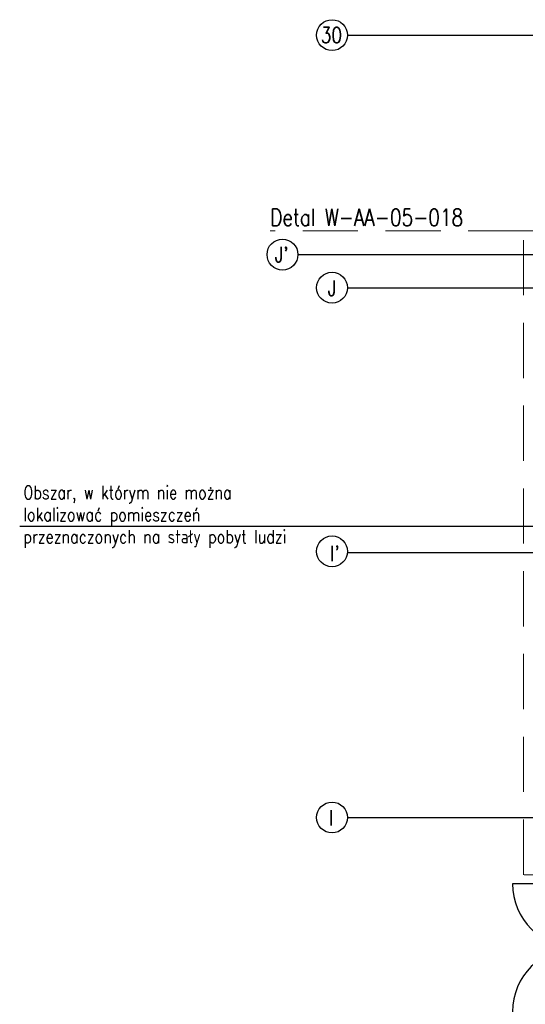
# Model space of a CAD drawing. Header units: centimetres. Extents: x -228435 to 111511, y -89367 to 428125.
# Tile 118 of 216: x -84207 to -72750, y 85869 to 108171. Entities that reach past the tile are written whole.
import ezdxf
from ezdxf.enums import TextEntityAlignment as Align

# ---------------------------------------------------------------- set-up
doc = ezdxf.new("R2010")
doc.units = ezdxf.units.CM
doc.header["$LTSCALE"] = 50
doc.linetypes.add('Balustrady$0$DASHED', pattern=[0.75, 0.5, -0.25])
doc.linetypes.add('DASHDOT2', pattern=[12.7, 6.35, -3.175, 0, -3.175])
doc.layers.get('0').update_dxf_attribs({"color": 8})
for name, color, linetype in [('ARCH_INFO_OPISY', 8, 'Continuous'), ('ARCH_INFO_OSIE_IST', 8, 'DASHDOT2'), ('ARCH_INFO_OSIE_OPISY_IST', 8, 'Continuous'), ('ARCH_ŚLUSARKA_DRZWI_IST', 8, 'Continuous'), ('Osie rzutów$0$ARCH_INFO_OSIE_OPISY_IST', 8, 'Continuous')]:
    doc.layers.add(name, color=color, linetype=linetype)
doc.styles.add('ROMANS-250-CM', font='romans.shx', dxfattribs={"width": 0.8, "height": 50})
doc.styles.add('ROMANS-50-CM', font='romans.shx', dxfattribs={"width": 0.8, "height": 10})

# ---------------------------------------------------------------- blocks, each defined once
blk = doc.blocks.new('Osie rzutów')
at = {"layer": 'ARCH_INFO_OSIE_IST', "ltscale": 10}
for p, q in [((4436, 15282.1), (6438, 15282.1)), ((4323.7, 14785), (7599.1, 14785)), ((4436, 14710), (7599.1, 14710)), ((4436, 14110), (7599.1, 14110)), ((4436, 13510), (13655, 13510))]:
    blk.add_line(p, q, dxfattribs=at)
at = {"layer": 'ARCH_INFO_OSIE_OPISY_IST'}
for centre in [(4401, 15282.1), (4288.7, 14785), (4401, 14710), (4401, 14112.8), (4401, 13510)]:
    blk.add_circle(centre, 35, dxfattribs=at)
at = {"layer": 'ARCH_INFO_OSIE_OPISY_IST', "style": 'ROMANS-250-CM', "width": 0.8}
blk.add_text('30', height=35, dxfattribs=at).set_placement((4375.6, 15264.8))
for s, p in [("J'", (4286.8, 14785)), ('J', (4400.9, 14709.1)), ("I'", (4407.6, 14108.1)), ('I', (4399.3, 13509.4))]:
    blk.add_text(s, height=35, dxfattribs=at).set_placement(p, align=Align.MIDDLE_CENTER)

msp = doc.modelspace()

# ---------------------------------------------------------------- linework, layer by layer
at = {"linetype": 'Balustrady$0$DASHED', "lineweight": 20, "ltscale": 50, "elevation": -5670}
msp.add_lwpolyline([(-72793.23015, 103386.995), (-78529.07635, 103386.995)], dxfattribs=at)
msp.add_lwpolyline([(-72793.23015, 103386.995), (-60279.68964, 103386.995), (-60279.68964, 88803.4603), (-72793.23015, 88803.4603)], close=True, dxfattribs=at)
at = {"layer": 'ARCH_INFO_OPISY', "elevation": -5670}
msp.add_lwpolyline([(-84207.42422, 96697.58578), (-70929.99798, 96697.58578)], dxfattribs=at)
at = {"layer": 'ARCH_ŚLUSARKA_DRZWI_IST', "elevation": 630}
msp.add_lwpolyline([(-71590, 88600), (-71490, 88600), (-71490, 88650), (-71590, 88650), (-71590, 88600), (-73040, 88600, 0.4142135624), (-73040, 88600), (-73040, 88600), (-73040, 88600), (-73040, 88600), (-73040, 88600)], format="xyb", dxfattribs=at)
at = {"layer": 'ARCH_ŚLUSARKA_DRZWI_IST'}
for centre, start, end in [((-71590, 88600, 630), 180, 270), ((-71590, 85700, 630), 90, 180)]:
    msp.add_arc(centre, 1450, start, end, dxfattribs=at)

# ---------------------------------------------------------------- block references
at = {"layer": 'Osie rzutów$0$ARCH_INFO_OSIE_OPISY_IST', "xscale": 10, "yscale": 10, "zscale": 10}
msp.add_blockref('Osie rzutów', (-121140, -45000, 630), dxfattribs=at)

# ---------------------------------------------------------------- texts
at = {"linetype": 'Balustrady$0$DASHED', "lineweight": 20, "ltscale": 50, "insert": (-78529.07635, 103885.46609, -87270), "char_height": 384, "width": 9710.0117895, "attachment_point": 1, "style": 'ROMANS-50-CM'}
msp.add_mtext('Detal W-AA-05-018', dxfattribs=at)
at = {"layer": 'ARCH_INFO_OPISY', "insert": (-84125.11039, 97611.24006, -5670), "char_height": 300, "width": 7162.6268456, "attachment_point": 1, "style": 'ROMANS-50-CM'}
msp.add_mtext('Obszar, w którym nie można lokalizować pomieszczeń przeznaczonych na stały pobyt ludzi', dxfattribs=at)

doc.saveas('drawing.dxf')
